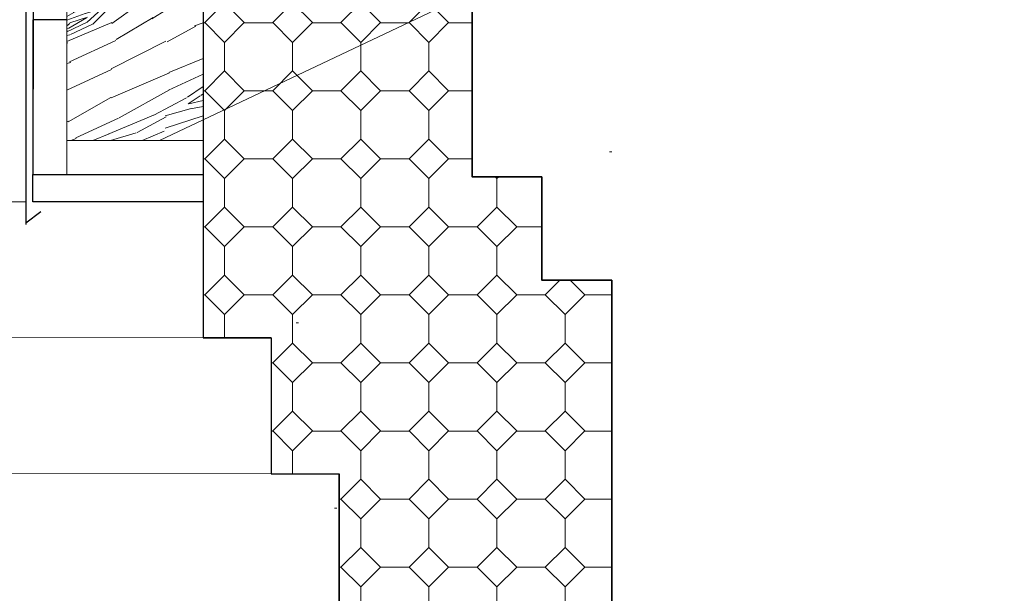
# Model space of a CAD drawing. Header units: millimetres. Extents: x -740 to 33545, y 5178 to 22494.
# Tile 217 of 250: x 12543 to 12615, y 13453 to 13495. Entities that reach past the tile are written whole.
import ezdxf

# ---------------------------------------------------------------- set-up
doc = ezdxf.new("R2010")
doc.units = ezdxf.units.MM
doc.header["$MEASUREMENT"] = 0
doc.layers.get('Defpoints').update_dxf_attribs({"color": 252})
for name, color, linetype, lineweight in [('A_istniejÄ…ce Ĺ›ciany', 252, 'Continuous', 35), ('A_izolacja', 252, 'Continuous', 9), ('l. przekrojowa', 252, 'Continuous', 30), ('l.widokowa', 252, 'Continuous', 15), ('l.wypeĹ‚nien', 252, 'Continuous', 5), ('l.wypeĹ‚nieĹ„', 252, 'Continuous', 5), ('wymiarowanie', 252, 'Continuous', 9)]:
    doc.layers.add(name, color=color, linetype=linetype, lineweight=lineweight)
doc.styles.add('styl2', font='simplex.shx')
doc.dimstyles.new('Skala 1-50', dxfattribs={"dimtxt": 12, "dimasz": 5, "dimexe": 1, "dimexo": 1, "dimgap": 1.5, "dimtad": 1, "dimdec": 1, "dimrnd": 0.5, "dimtxsty": 'styl2', "dimblk": 'ARCHTICK', "dimcen": 5, "dimadec": 0, "dimazin": 0, "dimtfac": 1, "dimtdec": 1, "dimtmove": 1, "dimatfit": 3, "dimldrblk": 'ARCHTICK', "dimfxl": 0, "dimlwd": -1, "dimlwe": -1, "dimarcsym": 0})

# ---------------------------------------------------------------- blocks, each defined once
blk = doc.blocks.new('_ArchTick')
at = {"color": 0, "linetype": 'ByBlock', "const_width": 0.15}
blk.add_lwpolyline([(-0.5, -0.5), (0.5, 0.5)], dxfattribs=at)
blk = doc.blocks.new('*D1776')
at = {"layer": 'Defpoints', "color": 0}
for p in [(12256.75166885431, 13481.85388178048), (12549.80474323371, 13481.85388178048), (12304.14227926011, 13399.4527448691)]:
    blk.add_point(p, dxfattribs=at)
at = {"layer": 'wymiarowanie', "color": 0}
for p, q in [((12261.75166885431, 13481.85388178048), (12255.75166885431, 13481.85388178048)), ((12256.75166885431, 13399.4527448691), (12256.75166885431, 13481.85388178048)), ((12261.75166885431, 13399.4527448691), (12255.75166885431, 13399.4527448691))]:
    blk.add_line(p, q, dxfattribs=at)
at = {"layer": 'wymiarowanie', "color": 0, "xscale": 5, "yscale": 5, "zscale": 5}
for p, rotation in [((12256.75166885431, 13481.85388178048), 90), ((12256.75166885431, 13399.4527448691), 270)]:
    blk.add_blockref('_ArchTick', p, dxfattribs=dict(at, rotation=rotation))
at = {"layer": 'wymiarowanie', "color": 0, "insert": (12248.40566885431, 13440.65331332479), "char_height": 12, "attachment_point": 5, "rotation": 90, "style": 'styl2'}
blk.add_mtext('82,5', dxfattribs=at)

msp = doc.modelspace()

# ---------------------------------------------------------------- hatches: boundary and pattern name
at = {"layer": 'l.wypeĹ‚nien'}
h = msp.add_hatch(dxfattribs=at)
h.set_pattern_fill('WOOD8', color=256, scale=14.99999999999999, angle=25.00000000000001, style=0)
h.set_pattern_definition([(14.69519999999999, (3686.960343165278, 12.43302985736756), (87.90695533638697, 24.44110250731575), [1.677045, -166.02804]), (25.00000000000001, (3688.582536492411, 12.85845765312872), (7.255342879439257, 19.93389073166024), [1.649999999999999, -13.34999999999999]), (43.43489999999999, (3690.077944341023, 13.55577778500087), (20.84997571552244, 26.27314570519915), [1.42302, -46.011135]), (197.8749999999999, (3691.111281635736, 14.53415094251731), (101.501585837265, 30.78032644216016), [1.209345, -119.724525]), (199.8056, (3689.960319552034, 14.16295519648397), (142.2854208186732, 49.79819162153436), [1.656809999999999, -164.0236049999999]), (219.0362, (3688.40151896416, 13.60158123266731), (-34.44459622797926, -32.61241563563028), [1.855394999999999, -59.99117999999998]), (34.46230000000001, (3688.047912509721, 12.9401717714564), (61.63383241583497, 45.29096604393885), [0.91242, -90.329025]), (18.65980000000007, (3688.800196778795, 13.45647437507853), (-115.0962102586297, -37.11954935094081), [1.35831, -134.472465]), (210.7106, (3690.087105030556, 13.89106286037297), (-116.0122611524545, -70.64809635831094), [1.507484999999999, -149.2406549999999]), (193.6901, (3688.791036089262, 13.12118929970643), (60.71773636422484, 11.7625158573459), [0.7648499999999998, -75.72043499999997]), (19.80560000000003, (3685.800220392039, 11.72654903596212), (-142.2854208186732, -49.79819162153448), [1.65681, -164.023605]), (13.69009999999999, (3687.359020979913, 12.28792299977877), (-60.71773636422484, -11.76251585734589), [1.529699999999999, -74.95558499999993]), (25.00000000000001, (3688.845268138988, 12.64995805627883), (7.255342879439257, 19.93389073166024), [1.799999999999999, -13.19999999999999]), (45.55600000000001, (3690.476622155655, 13.41067092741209), (55.29458663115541, 58.88556050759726), [1.281599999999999, -126.87846]), (28.8141, (3691.374013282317, 14.32565134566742), (183.9853135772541, 102.3445308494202), [2.254995, -223.244445]), (19.80560000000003, (3693.349813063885, 15.41248860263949), (-142.2854208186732, -49.79819162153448), [1.65681, -164.023605]), (25.00000000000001, (3694.90861365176, 15.97386256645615), (7.255342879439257, 19.93389073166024), [1.649999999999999, -13.34999999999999]), (30.19440000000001, (3682.809404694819, 10.33190877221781), (129.6069335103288, 76.98729539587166), [1.65681, -164.023605]), (19.80560000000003, (3684.241419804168, 11.16517507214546), (-142.2854208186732, -49.79819162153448), [1.65681, -164.023605]), (25.00000000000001, (3682.682619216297, 10.60380110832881), (7.255342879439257, 19.93389073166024), [0.8999999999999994, -14.09999999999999]), (30.19440000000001, (3683.49829622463, 10.98415754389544), (129.6069335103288, 76.98729539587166), [1.65681, -164.023605]), (25.00000000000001, (3684.930311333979, 11.81742384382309), (7.255342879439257, 19.93389073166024), [1.499999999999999, -13.49999999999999]), (35.30479999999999, (3686.289773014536, 12.45135123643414), (-75.22847245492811, -51.63019678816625), [1.677045, -166.02804]), (30.19440000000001, (3687.658395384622, 13.42056370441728), (129.6069335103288, 76.98729539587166), [1.65681, -164.023605]), (19.80560000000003, (3689.090410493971, 14.25383000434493), (-142.2854208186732, -49.79819162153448), [1.65681, -164.023605]), (19.80560000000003, (3690.649211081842, 14.81520396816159), (-142.2854208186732, -49.79819162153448), [1.65681, -164.023605]), (16.86989999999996, (3692.208011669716, 15.37657793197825), (-87.90696763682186, -24.4410340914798), [2.121315, -103.94469]), (25.00000000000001, (3694.238043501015, 15.99218394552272), (7.255342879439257, 19.93389073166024), [2.249999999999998, -12.74999999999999]), (12.47120000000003, (3697.49782318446, 7.581842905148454), (74.31235979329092, 18.10176025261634), [1.382925, -136.910235]), (19.28940000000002, (3698.84812417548, 7.880485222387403), (-128.690825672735, -43.45882700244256), [1.507485, -149.240655]), (33.13009999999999, (3697.49782318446, 7.581842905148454), (75.22842795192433, 51.63025018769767), [1.060665, -105.005355]), (34.46230000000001, (3698.386053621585, 8.161538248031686), (61.63383241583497, 45.29096604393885), [1.824825, -89.416605]), (25.00000000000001, (3686.296005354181, 2.854869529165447), (7.255342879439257, 19.93389073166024), [1.799999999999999, -13.19999999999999]), (15.5377, (3687.927359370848, 3.615582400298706), (-74.31235667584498, -18.10178302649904), [0.91242, -90.329025]), (226.8013999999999, (3688.80642911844, 3.859992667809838), (34.44458076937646, 32.61243909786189), [0.8077799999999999, -79.969695]), (217.9945999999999, (3688.253483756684, 3.271136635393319), (109.6730291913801, 84.24267088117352), [2.001255, -198.1237050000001]), (17.87499999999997, (3698.993231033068, 8.279163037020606), (-101.5015858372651, -30.7803264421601), [1.209344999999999, -119.7245249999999]), (32.12499999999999, (3698.993231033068, 8.279163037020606), (88.82305976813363, 57.96951333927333), [1.209344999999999, -119.724525]), (25.00000000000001, (3686.422790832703, 2.582977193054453), (7.255342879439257, 19.93389073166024), [1.199999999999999, -13.79999999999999]), (219.0362, (3687.510360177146, 3.090119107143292), (-34.44459622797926, -32.61241563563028), [1.236929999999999, -60.60965999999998]), (21.63350000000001, (3689.223428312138, 4.385455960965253), (-223.853203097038, -87.83361267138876), [2.554409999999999, -252.886395]), (22.70939999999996, (3691.597905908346, 5.32718636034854), (-332.6100520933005, -138.5480159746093), [3.753, -371.54688]), (28.1798, (3695.059952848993, 6.776058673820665), (224.7692753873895, 121.3621549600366), [2.70417, -267.712185]), (34.46230000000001, (3697.44359113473, 8.05307414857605), (61.63383241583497, 45.29096604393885), [2.737245, -88.50420000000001]), (35.30479999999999, (3686.866540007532, 1.63135401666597), (-75.22847245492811, -51.63019678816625), [1.677045, -166.02804]), (40.9454, (3688.235162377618, 2.600566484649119), (-48.03919571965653, -38.95171180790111), [2.18403, -107.01762]), (25.00000000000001, (3689.88483777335, 4.031849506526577), (7.255342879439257, 19.93389073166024), [1.949999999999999, -13.04999999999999]), (16.86989999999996, (3691.652137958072, 4.855955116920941), (-87.90696763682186, -24.4410340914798), [2.121315, -103.94469]), (28.57630000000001, (3693.68216978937, 5.471561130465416), (197.5800458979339, 108.6836036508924), [2.404679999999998, -238.0636049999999]), (16.25380000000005, (3695.793915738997, 6.621791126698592), (101.5016091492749, 30.78023941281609), [1.972935, -195.321255]), (10.96380000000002, (3697.688001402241, 7.174004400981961), (-47.12311945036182, -5.423234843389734), [1.855395, -59.99117999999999]), (25.00000000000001, (3699.509533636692, 7.526878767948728), (7.255342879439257, 19.93389073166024), [1.049999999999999, -13.94999999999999]), (199.8056, (3689.223428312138, 4.385455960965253), (142.2854208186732, 49.79819162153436), [3.313604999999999, -162.3668099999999]), (20.23640000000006, (3685.852256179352, 3.80649270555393), (-155.8800179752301, -56.13751749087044), [3.612479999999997, -177.0114449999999]), (25.00000000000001, (3689.241749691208, 5.056026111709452), (7.255342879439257, 19.93389073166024), [3.449999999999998, -11.54999999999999]), (29.08560000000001, (3692.368511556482, 6.514059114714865), (170.3907710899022, 96.00512621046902), [4.210695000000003, -206.3243250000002]), (25.00000000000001, (3696.048218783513, 8.560948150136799), (7.255342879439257, 19.93389073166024), [3.749999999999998, -11.24999999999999]), (32.12499999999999, (3687.183503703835, 0.9516231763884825), (88.82305976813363, 57.96951333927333), [3.628019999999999, -117.30585]), (31.34019999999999, (3690.256033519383, 2.880887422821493), (102.4176423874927, 64.30882589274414), [2.716619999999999, -133.114155]), (22.51040000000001, (3692.576279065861, 4.293849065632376), (-305.4209498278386, -125.8691633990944), [3.453255, -341.8726799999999]), (18.48020000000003, (3695.766433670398, 5.615935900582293), (-372.4778528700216, -124.0372767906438), [5.284169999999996, -523.1332799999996]), (28.0128, (3683.062975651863, 9.78812409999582), (238.3638027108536, 127.7016033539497), [2.853945, -282.5405250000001]), (16.86989999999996, (3685.582560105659, 11.12853231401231), (-87.90696763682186, -24.4410340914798), [3.181979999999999, -102.88404]), (22.61410000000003, (3688.627607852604, 12.05194133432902), (-319.0153583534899, -132.2089210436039), [3.60312, -356.70924]), (35.61970000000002, (3691.9537086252, 13.43742090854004), (-136.86216407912, -96.92134657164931), [2.44182, -241.74048]), (25.00000000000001, (3693.938669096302, 14.85954324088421), (7.255342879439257, 19.93389073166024), [2.999999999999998, -11.99999999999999]), (21.82020000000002, (3682.302262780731, 11.41947811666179), (-237.4477096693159, -94.17316490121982), [2.70417, -267.7121849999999]), (31.009, (3684.81268654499, 12.42460125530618), (-129.6068950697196, -76.987345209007), [2.86575, -283.708845]), (31.7098, (3687.268878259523, 13.90095563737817), (-116.0123296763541, -70.64800528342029), [2.56758, -254.19105]), (19.28940000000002, (3689.453177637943, 15.25052454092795), (-128.690825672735, -43.45882700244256), [3.01497, -147.73317]), (12.9052, (3692.298886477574, 16.24648699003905), (-135.0301227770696, -29.86413131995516), [2.14767, -212.619645]), (34.46230000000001, (3694.392311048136, 16.72614683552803), (61.63383241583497, 45.29096604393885), [1.824825, -89.416605]), (28.8141, (3683.506724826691, 8.836500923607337), (183.9853135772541, 102.3445308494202), [2.254995, -223.244445]), (12.19569999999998, (3685.482524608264, 9.923338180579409), (-195.7478578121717, -41.62659654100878), [3.384150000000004, -335.0312700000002]), (25.00000000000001, (3688.79030400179, 10.63824760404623), (7.255342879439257, 19.93389073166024), [3.749999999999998, -11.24999999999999]), (30.44029999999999, (3692.188958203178, 12.22306608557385), (-143.2015572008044, -83.32654185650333), [3.164250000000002, -313.2610950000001]), (31.7098, (3694.917042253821, 13.82620594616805), (-116.0123296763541, -70.64800528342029), [2.56758, -254.19105]), (25.00000000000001, (3681.858513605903, 12.37110129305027), (7.255342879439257, 19.93389073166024), [2.549999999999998, -12.44999999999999]), (33.13009999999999, (3684.169598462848, 13.44877786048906), (75.22842795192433, 51.63025018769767), [4.242645, -101.823375]), (22.61410000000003, (3687.722520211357, 15.76755923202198), (-319.0153583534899, -132.2089210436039), [3.60312, -356.70924]), (19.47250000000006, (3691.048620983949, 17.153038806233), (298.1654314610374, 105.9357284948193), [4.67172, -462.500625]), (31.84280000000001, (3687.627252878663, 0), (-218.4298785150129, -134.9569950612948), [3.77691, -373.913445]), (25.00000000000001, (3690.835728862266, 1.992656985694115), (7.255342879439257, 19.93389073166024), [4.199999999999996, -10.79999999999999]), (21.34780000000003, (3694.642221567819, 3.767653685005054), (-434.1116011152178, -169.3284367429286), [7.064340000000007, -699.3703650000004]), (25.00000000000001, (3685.408507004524, 4.758115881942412), (7.255342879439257, 19.93389073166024), [3.599999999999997, -11.39999999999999]), (29.7636, (3688.671215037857, 6.279541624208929), (143.2015774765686, 83.3265208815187), [3.61248, -177.011445]), (23.15239999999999, (3691.807137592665, 8.072859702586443), (-414.1777485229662, -176.5836808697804), [4.652414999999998, -460.5894599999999]), (22.27370000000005, (3696.084861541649, 9.902088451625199), (-278.2315888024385, -113.1909177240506), [3.15357, -312.20337]), (19.80560000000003, (3684.394223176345, 6.933254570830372), (-142.2854208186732, -49.79819162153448), [3.313605, -162.36681]), (25.00000000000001, (3687.51182435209, 8.056002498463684), (7.255342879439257, 19.93389073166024), [4.799999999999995, -10.19999999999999]), (26.9092, (3691.862101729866, 10.08457015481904), (387.9044465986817, 197.4338840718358), [4.502505, -445.747425]), (28.57630000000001, (3695.87709403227, 12.12229850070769), (197.5800458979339, 108.6836036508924), [2.404679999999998, -238.0636049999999])])
h.paths.add_polyline_path([(12614.39411703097, 13515.56311260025), (12609.73415461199, 13513.41516117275), (12603.91520834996, 13513.41516117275), (12603.91520834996, 13510.73299063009), (12586.05474323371, 13502.50043249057), (12575.80151325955, 13502.50043249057), (12575.80151325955, 13499.02756427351), (12566.05474323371, 13499.02756427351), (12556.05474323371, 13499.02756427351), (12554.81461587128, 13499.02756427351), (12554.21823715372, 13500.27718162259), (12609.28239297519, 13526.39424818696)])
h.paths.add_polyline_path([(12551.58359500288, 13499.02756427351), (12554.81461587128, 13499.02756427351), (12556.05474323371, 13496.42907337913), (12556.05474323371, 13487.86687621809), (12552.86480759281, 13486.35388178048), (12546.05474323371, 13486.35388178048), (12546.05474323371, 13495.21945983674), (12546.05474323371, 13496.40521607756)])
at = {"layer": 'l.wypeĹ‚nieĹ„'}
h = msp.add_hatch(dxfattribs=at)
h.set_pattern_fill('OCTAGON', color=256, scale=5, angle=7.016709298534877e-15, style=0)
h.set_pattern_definition([(315.0000000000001, (3687.627252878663, 1.45), (5.000001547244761, -1.110223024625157e-15), [2.05061, -5.020460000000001]), (7.016709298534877e-15, (3689.077252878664, 0), (5, 5), [2.1, -2.9]), (45.00000000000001, (3691.177252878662, 0), (5.551115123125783e-16, 5.000001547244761), [2.05061, -5.02046]), (135, (3692.627252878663, 3.55), (-5.000001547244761, 5.551115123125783e-16), [2.05061, -5.02046]), (225, (3689.077252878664, 5), (-1.110223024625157e-15, -5.000001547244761), [2.050610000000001, -5.020460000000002]), (270, (3687.627252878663, 3.55), (4.999999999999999, -5.000000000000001), [2.1, -2.9])])
h.paths.add_polyline_path([(12575.80151325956, 13483.69164696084), (12580.92812824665, 13483.69164696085), (12580.92812824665, 13476.08441181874), (12586.05474323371, 13476.08441181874), (12586.05474323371, 13372.08441181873), (12566.05474323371, 13372.08441181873), (12566.05474323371, 13461.85388178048), (12561.05474323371, 13461.85388178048), (12561.05474323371, 13471.85388178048), (12556.05474323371, 13471.85388178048), (12556.05474323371, 13483.85388178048), (12556.05474323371, 13487.86687621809), (12575.80151325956, 13497.23281853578)])
h.paths.add_polyline_path([(12556.05474323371, 13499.02756427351), (12566.05474323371, 13499.02756427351), (12566.05474323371, 13492.60990118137), (12556.05474323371, 13487.86687621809)])
h.paths.add_polyline_path([(12575.80151325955, 13497.23281853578), (12575.80151325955, 13499.02756427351), (12566.05474323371, 13499.02756427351), (12566.05474323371, 13492.60990118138)])

# ---------------------------------------------------------------- linework, layer by layer
at = {"linetype": 'Continuous', "lineweight": 5}
for points in [[(12586.05474323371, 13485.51076840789), (12585.88936855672, 13485.51076840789), (12585.88936855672, 13485.51076840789)], [(12586.05474323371, 13485.51076840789), (12585.88936855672, 13485.51076840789), (12585.88936855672, 13485.51076840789)], [(12563.05474323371, 13472.94229295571), (12562.88936855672, 13472.94229295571), (12562.88936855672, 13472.94229295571)], [(12565.87903263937, 13459.3376417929), (12565.71365796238, 13459.3376417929), (12565.71365796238, 13459.3376417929)]]:
    msp.add_lwpolyline(points, dxfattribs=at)
at = {"layer": 'A_istniejÄ…ce Ĺ›ciany'}
for points in [[(12575.80151325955, 13502.50043249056), (12575.80151325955, 13483.69164696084), (12575.80151325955, 13483.69164696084)], [(12575.80151325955, 13502.50043249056), (12575.80151325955, 13483.69164696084), (12575.80151325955, 13483.69164696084)], [(12575.80151325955, 13483.69164696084), (12580.92812824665, 13483.69164696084), (12580.92812824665, 13483.69164696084)], [(12575.80151325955, 13483.69164696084), (12580.92812824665, 13483.69164696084), (12580.92812824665, 13483.69164696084)], [(12580.92812824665, 13483.69164696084), (12580.92812824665, 13476.08441181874), (12580.92812824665, 13476.08441181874)], [(12580.92812824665, 13483.69164696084), (12580.92812824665, 13476.08441181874), (12580.92812824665, 13476.08441181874)], [(12580.92812824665, 13476.08441181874), (12586.05474323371, 13476.08441181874), (12586.05474323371, 13476.08441181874)], [(12580.92812824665, 13476.08441181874), (12586.05474323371, 13476.08441181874), (12586.05474323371, 13476.08441181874)], [(12586.05474323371, 13476.08441181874), (12586.05474323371, 13372.08441181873)]]:
    msp.add_lwpolyline(points, dxfattribs=at)
at = {"layer": 'A_izolacja', "lineweight": 35}
msp.add_line((12556.05474323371, 13471.85388178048), (12561.05474323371, 13471.85388178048), dxfattribs=at)
at = {"layer": 'A_izolacja', "lineweight": 30}
for points in [[(12556.05474323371, 13499.02756427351), (12556.05474323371, 13483.85388178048)], [(12556.05474323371, 13483.85388178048), (12556.05474323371, 13471.85388178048)], [(12561.05474323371, 13471.85388178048), (12561.05474323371, 13461.85388178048)], [(12561.05474323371, 13461.85388178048), (12566.05474323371, 13461.85388178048), (12566.05474323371, 13461.85388178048)]]:
    msp.add_lwpolyline(points, dxfattribs=at)
at = {"layer": 'A_izolacja', "linetype": 'Continuous', "lineweight": 35}
msp.add_lwpolyline([(12566.05474323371, 13372.08441181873), (12566.05474323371, 13461.85388178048)], dxfattribs=at)
at = {"layer": 'l. przekrojowa'}
for p, q in [((12546.05474323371, 13495.21945983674), (12543.55474323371, 13495.21945983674)), ((12543.05474323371, 13480.31124281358), (12544.15696438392, 13481.13867594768))]:
    msp.add_line(p, q, dxfattribs=at)
for points in [[(12551.74896303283, 13500.76616934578), (12543.05474323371, 13496.64247919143), (12543.05474323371, 13480.17650783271)], [(12543.58532247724, 13496.34074405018), (12543.55474323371, 13483.85388178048), (12556.05474323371, 13483.85388178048)], [(12556.05474323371, 13481.85388178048), (12543.55474323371, 13481.85388178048), (12543.55474323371, 13483.85388178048), (12556.05474323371, 13483.85388178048)]]:
    msp.add_lwpolyline(points, dxfattribs=at)
at = {"layer": 'l.widokowa'}
msp.add_line((12552.86480759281, 13486.35388178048), (12614.8766652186, 13515.76626065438), dxfattribs=at)
for points in [[(12546.05474323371, 13496.40521607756), (12546.05474323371, 13486.35388178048), (12556.05474323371, 13486.35388178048)], [(12546.05474323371, 13483.85388178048), (12546.05474323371, 13495.21945983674), (12543.55474323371, 13495.21945983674), (12543.55474323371, 13483.71914679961)], [(12465.10636044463, 13481.85388178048), (12543.05474323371, 13481.85388178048)], [(12465.10636044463, 13471.8728568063), (12561.05474323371, 13471.84450213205)], [(12465.10636044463, 13461.8808429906), (12561.05474323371, 13461.85388178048)]]:
    msp.add_lwpolyline(points, dxfattribs=at)

# ---------------------------------------------------------------- dimensions: what is measured, and where the dimension line sits
at = {"layer": 'wymiarowanie'}
dim = msp.add_linear_dim(base=(12256.75166885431, 13481.85388178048), p1=(12304.14227926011, 13399.4527448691), p2=(12549.80474323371, 13481.85388178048), angle=90, dimstyle='Skala 1-50', dxfattribs=at)
dim.commit()
dim.dimension.update_dxf_attribs({"geometry": '*D1776', "text_midpoint": (12248.40566885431, 13440.65331332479)})

doc.saveas('drawing.dxf')
